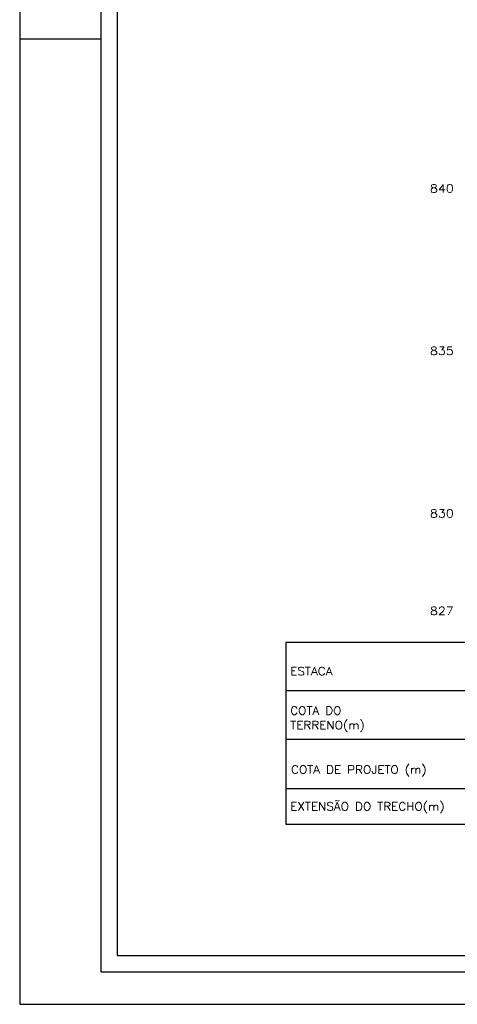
# Model space of a CAD drawing. Extents: x -1825 to 98, y 5678 to 6985.
# Tile 1 of 86: x -1825 to -1691, y 5678 to 5981. Entities that reach past the tile are written whole.
import ezdxf
from ezdxf.enums import TextEntityAlignment as Align

# ---------------------------------------------------------------- set-up
doc = ezdxf.new("R2010")
doc.units = 0
doc.header["$MEASUREMENT"] = 0
for name, color, linetype in [('PADRÃO', 7, 'CONTINUOUS'), ('PG-MALHA', 7, 'CONTINUOUS'), ('PG-TXT-100', 3, 'CONTINUOUS')]:
    doc.layers.add(name, color=color, linetype=linetype)
doc.styles.add('ROMANS', font='romans.shx', dxfattribs={"height": 1.5})

msp = doc.modelspace()

# ---------------------------------------------------------------- linework, layer by layer
at = {"layer": 'PADRÃO', "color": 2}
msp.add_line((-1825.2, 5975.22), (-1800.2, 5975.22), dxfattribs=at)
msp.add_lwpolyline([(-1825.2, 6272.22), (-1825.2, 5678.22), (-984.2, 5678.22), (-984.2, 6272.22), (-1825.2, 6272.22)], dxfattribs=at)
at = {"layer": 'PADRÃO', "color": 1}
msp.add_lwpolyline([(-1800.2, 5688.22), (-994.2, 5688.22), (-994.2, 6262.22), (-1800.2, 6262.22)], close=True, dxfattribs=at)
at = {"layer": 'PADRÃO', "color": 2}
msp.add_lwpolyline([(-1795.2, 5693.22), (-1174.2, 5693.22), (-1174.2, 6257.22), (-1795.2, 6257.22)], close=True, dxfattribs=at)
at = {"layer": 'PG-MALHA', "color": 4}
for p, q in [((-1743.39, 5789.65), (-1541.82, 5789.65)), ((-1541.82, 5774.65), (-1743.39, 5774.65)), ((-1541.82, 5759.65), (-1743.39, 5759.65))]:
    msp.add_line(p, q, dxfattribs=at)
for points in [[(-1743.39, 5789.65), (-1743.39, 5733.65), (-1541.82, 5733.65), (-1541.82, 5789.65)], [(-1743.39, 5744.65), (-1541.82, 5744.65)]]:
    msp.add_lwpolyline(points, dxfattribs=at)

# ---------------------------------------------------------------- texts
at = {"layer": 'PG-TXT-100', "style": 'ROMANS', "width": 1.080702}
for s, p, p2 in [('840', (-1699.02, 5928), (-1691.69, 5928)), ('835', (-1699.02, 5878), (-1691.69, 5878)), ('830', (-1699.02, 5828), (-1691.69, 5828)), ('827', (-1699.02, 5798), (-1691.69, 5798))]:
    msp.add_text(s, height=2.5, dxfattribs=at).set_placement(p, p2, align=Align.FIT)
for s, p in [('ESTACA', (-1741.99, 5779.47)), ('COTA DO', (-1741.99, 5767.32)), ('TERRENO(m)', (-1741.99, 5762.86)), ('COTA DE PROJETO (m)', (-1741.74, 5749.18)), ('EXTENSÃO DO TRECHO(m)', (-1741.99, 5737.87))]:
    msp.add_text(s, height=2.5, dxfattribs=at).set_placement(p)

doc.saveas('drawing.dxf')
